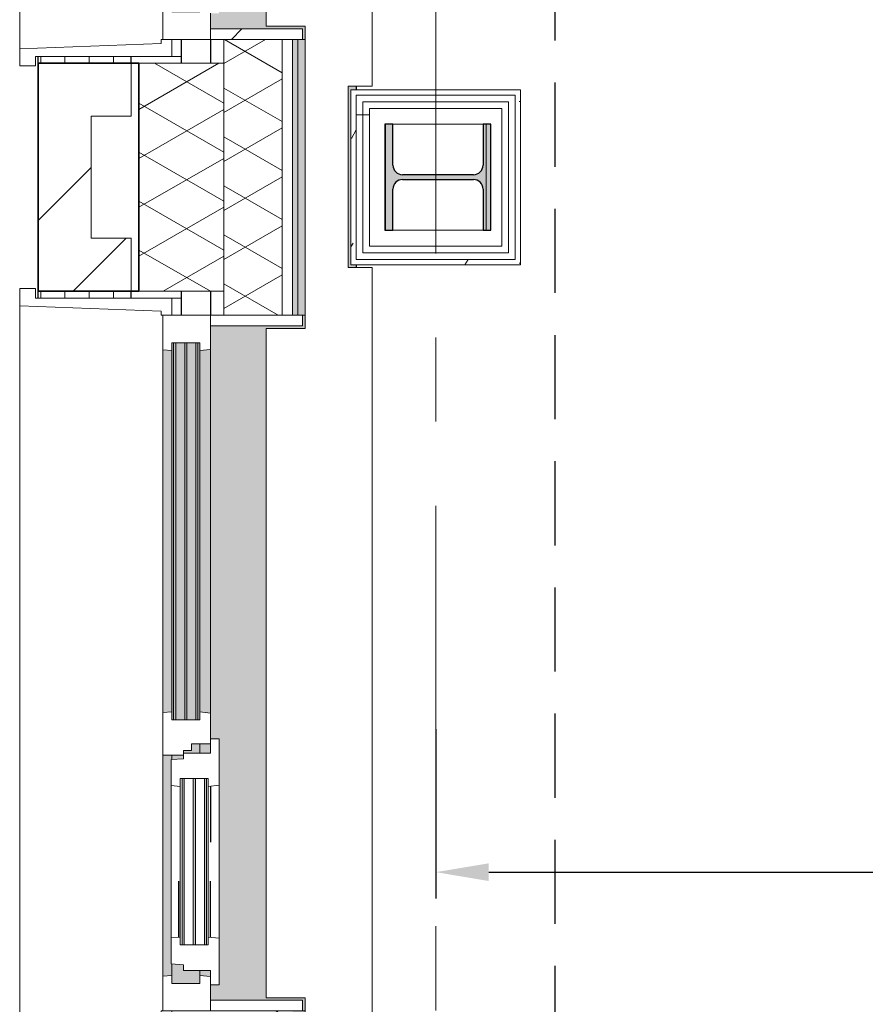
# Model space of a CAD drawing. Extents: x 2744 to 57639, y 3641 to 38820.
# Tile 15 of 179: x 3731 to 5327, y 32434 to 34292. Entities that reach past the tile are written whole.
import ezdxf

# ---------------------------------------------------------------- set-up
doc = ezdxf.new("R2010")
doc.units = 0
doc.header["$LTSCALE"] = 50
doc.header["$PDSIZE"] = -5
for name, pattern in [('gestippeld', [6.35, 3.175, -3.175]), ('HIDDEN2', [4.7625, 3.175, -1.5875]), ('stramien', [22.225, 12.7, -3.175, 3.175, -3.175])]:
    doc.linetypes.add(name, pattern=pattern)
doc.layers.get('0').update_dxf_attribs({"linetype": 'CONTINUOUS'})
doc.layers.get('DEFPOINTS').update_dxf_attribs({"linetype": 'CONTINUOUS'})
for name, color, linetype, lineweight in [('A-GLAZ', 8, 'CONTINUOUS', 25), ('A-GLAZ-GLAS', 8, 'CONTINUOUS', 25), ('A-WALL', 8, 'CONTINUOUS', 25), ('A-WALL-MBNI', 8, 'CONTINUOUS', 25), ('A-WALL-PATT', 8, 'CONTINUOUS', 50), ('I-WALL', 8, 'CONTINUOUS', 25), ('S-COLS', 8, 'CONTINUOUS', 18), ('S-GRID', 8, 'CONTINUOUS', 18)]:
    doc.layers.add(name, color=color, linetype=linetype, lineweight=lineweight)
doc.layers.add('AS-M38--_F123--_Wandlengte', color=1, linetype='CONTINUOUS')
doc.styles.get("Standard").update_dxf_attribs({"font": 'isocp.shx'})
doc.dimstyles.new('CWall_F2_Wandlengte', dxfattribs={"dimscale": 50, "dimtxt": 2.5, "dimasz": 2, "dimexe": 1, "dimexo": 1, "dimgap": 0.5, "dimtad": 1, "dimdec": 0, "dimdsep": 46, "dimtxsty": 'Standard', "dimcen": 2.5, "dimclrt": 2, "dimadec": 0, "dimazin": 0, "dimtfac": 1, "dimtdec": 0, "dimtix": 1, "dimtmove": 2, "dimatfit": 0, "dimfxl": 0, "dimtolj": 1, "dimtzin": 0, "dimarcsym": 0})
pattern_1 = [(90, (-5000.86, 18388.203), (-45.688, 3e-15), []), (180, (-5000.86, 18388.2), (-45.688, -105), [45.688, -45.688])]
pattern_2 = [(0, (0, 0), (406.4, 101.6), [33.528, -271.272, 33.528, -271.272, -1625.6]), (0, (0, 0), (406.4, 101.6), [-609.6, 33.528, -576.072, 33.528, -271.272, -711.2]), (0, (0, 0), (406.4, 101.6), [-1524, 33.528, -169.672, 33.528, -474.472]), (120, (152.4, 50.8), (-291.18818, 301.15272), [33.528, -271.272, 33.528, -271.272, -1625.6]), (120, (152.4, 50.8), (-291.18818, 301.15272), [-609.6, 33.528, -576.072, 33.528, -271.272, -711.2]), (120, (152.4, 50.8), (-291.18818, 301.15272), [-1524, 33.528, -169.672, 33.528, -474.472]), (240, (203.2, 254), (-115.21182, -402.75272), [33.528, -271.272, 33.528, -271.272, -1625.6]), (240, (203.2, 254), (-115.21182, -402.75272), [-609.6, 33.528, -576.072, 33.528, -271.272, -711.2]), (240, (203.2, 254), (-115.21182, -402.75272), [-1524, 33.528, -169.672, 33.528, -474.472])]
pattern_3 = [(0, (4356.6, 33762.37), (0, 500), []), (0, (4356.6, 33712.37), (0, 500), []), (0, (4356.6, 33662.37), (0, 500), []), (0, (4356.6, 33612.37), (0, 500), [])]
pattern_4 = [(135, (33078.2, -3941.6), (-212.132, -212.132), [])]
pattern_5 = [(135, (34911.53, -3941.6), (-212.132, -212.132), [])]

# ---------------------------------------------------------------- blocks, each defined once
blk = doc.blocks.new('10844_ABT model nieuw_export 08-11-2012_rvt-1-Plotview 4e Verdieping - schaal 1 op 100')
at = {"layer": 'S-COLS', "lineweight": 5}
blk.add_hatch(color=256, dxfattribs=at).paths.add_polyline_path([(4605.8, 33895.2), (4620.8, 33895.2), (4620.8, 34095.2), (4605.8, 34095.2), (4605.8, 34017.7), (4600.5, 34005), (4587.8, 33999.7), (4453.8, 33999.7), (4441, 34005), (4435.8, 34017.7), (4435.8, 34095.2), (4420.8, 34095.2), (4420.8, 33895.2), (4435.8, 33895.2), (4435.8, 33972.7), (4441, 33985.4), (4453.8, 33990.7), (4587.8, 33990.7), (4600.5, 33985.4), (4605.8, 33972.7), (4605.8, 33932)], flags=0)
at = {"layer": 'S-COLS', "color": 0, "lineweight": 25}
for p, q in [((4435.8, 34095.2), (4420.8, 34095.2)), ((4420.8, 34095.2), (4420.8, 33895.2)), ((4435.8, 34017.7), (4435.8, 34095.2)), ((4620.8, 34095.2), (4605.8, 34095.2)), ((4605.8, 34095.2), (4605.8, 34017.7)), ((4620.8, 33895.2), (4620.8, 34095.2)), ((4587.8, 33999.7), (4453.8, 33999.7)), ((4453.8, 33990.7), (4587.8, 33990.7)), ((4435.8, 33895.2), (4435.8, 33972.7)), ((4605.8, 33972.7), (4605.8, 33895.2)), ((4420.8, 33895.2), (4435.8, 33895.2)), ((4605.8, 33895.2), (4620.8, 33895.2))]:
    blk.add_line(p, q, dxfattribs=at)
for centre, start, end in [((4453.8, 34017.7), 180, 270), ((4587.8, 34017.7), 270, 0), ((4453.8, 33972.7), 90, 180), ((4587.8, 33972.7), 0, 90)]:
    blk.add_arc(centre, 18, start, end, dxfattribs=at)
blk = doc.blocks.new('31_KA_Houten kozijn metselwerkgevel met draaiend deel verdieping - 31_KA_Houten kozijn metselwerkgevel met draaiend deel verdieping-V146-Plotview 4e Verdieping - schaal 1 op 100')
at = {"layer": 'A-GLAZ'}
blk.add_hatch(color=256, dxfattribs=at).paths.add_polyline_path([(656.5, 323.5), (656.5, 328.5), (631.5, 328.5), (631.5, 255), (-631.5, 255), (-631.5, 328.5), (-656.5, 328.5), (-656.5, 323.5), (-636.5, 323.5), (-636.5, 150), (143, 150), (143, 166), (607, 166), (607, 150), (636.5, 150), (636.5, 323.5)], flags=0)
at = {"layer": 'A-GLAZ', "lineweight": 18}
h = blk.add_hatch(dxfattribs=at)
h.set_pattern_fill('FP_383', color=256, style=0, pattern_type=2)
h.set_pattern_definition(pattern_4)
h.paths.add_polyline_path([(656.5, 60), (656.5, 150), (591.8, 150), (589.5, 129.8), (604.5, 129.8), (604.5, 77), (589.5, 77), (591.1, 60)], flags=0)
h.paths.add_polyline_path([(-589.5, 129.8), (-591.8, 150), (-656.5, 150), (-656.5, 60), (-591.1, 60), (-589.5, 77), (-604.5, 77), (-604.5, 129.8)], flags=0)
at = {"layer": 'A-GLAZ'}
h = blk.add_hatch(color=256, dxfattribs=at)
h.paths.add_polyline_path([(591.8, 150), (580, 150), (580, 129.8), (589.5, 129.8), (591.3, 145.8)], flags=0)
h.paths.add_polyline_path([(170, 150), (152.5, 150), (152.5, 129.8), (170, 129.8), (170, 145.8)], flags=0)
h.paths.add_polyline_path([(94.3, 150), (-591.8, 150), (-589.5, 129.8), (92, 129.8), (93.8, 145.8)], flags=0)
at = {"layer": 'A-GLAZ', "lineweight": 18}
h = blk.add_hatch(dxfattribs=at)
h.set_pattern_fill('FP_383', color=256, style=0, pattern_type=2)
h.set_pattern_definition(pattern_4)
h.paths.add_polyline_path([(174, 99), (165, 99), (165, 114), (152.5, 114), (152.5, 150), (94.3, 150), (92, 129.8), (107, 129.8), (107, 77), (92, 77), (93.6, 60), (174, 60), (174, 90.9)], flags=0)
at = {"layer": 'A-GLAZ'}
h = blk.add_hatch(color=256, dxfattribs=at)
h.paths.add_polyline_path([(604.5, 129.8), (580, 129.8), (580, 99), (569.5, 99), (567.9, 77), (604.5, 77)], flags=0)
h.paths.add_polyline_path([(182.1, 77), (180.5, 99), (174, 99), (174, 77), (180.5, 77)], flags=0)
h.paths.add_polyline_path([(170, 126.3), (170, 129.8), (152.5, 129.8), (152.5, 114), (165, 114), (165, 99), (170, 99), (170, 122.3)], flags=0)
h.paths.add_polyline_path([(107, 101.3), (-604.5, 101.3), (-604.5, 84.3), (107, 84.3), (107, 99)], flags=0)
h.paths.add_polyline_path([(107, 114), (107, 122.3), (-604.5, 122.3), (-604.5, 105.3), (107, 105.3)], flags=0)
h.paths.add_polyline_path([(107, 129.8), (-604.5, 129.8), (-604.5, 126.3), (107, 126.3)], flags=0)
h.paths.add_polyline_path([(107, 77), (107, 80.3), (-604.5, 80.3), (-604.5, 77), (93.6, 77)], flags=0)
h = blk.add_hatch(color=256, dxfattribs=at)
h.paths.add_polyline_path([(591.1, 60), (589.5, 77), (174, 76), (174, 60), (589.5, 60)], flags=0)
h.paths.add_polyline_path([(93.6, 60), (92, 77), (-589.5, 77), (-591.1, 60), (92, 60)], flags=0)
at = {"layer": 'A-GLAZ', "lineweight": 18}
h = blk.add_hatch(dxfattribs=at)
h.set_pattern_fill('FP_383', color=256, style=0, pattern_type=2)
h.set_pattern_definition(pattern_4)
h.paths.add_polyline_path([(706.5, -180.1), (688.5, -180.1), (688.5, 76.9), (656.5, 76.9), (656.5, 56.9), (664.2, 56.9), (673.9, -210.1), (706.5, -210.1)], flags=0)
for p, q in [((-656.5, 323.5), (-656.5, 328.5)), ((-636.5, 323.5), (-656.5, 323.5)), ((-656.5, 323.5), (-656.5, 150)), ((-636.5, 150), (-636.5, 323.5)), ((636.5, 323.5), (636.5, 150)), ((656.5, 323.5), (636.5, 323.5)), ((656.5, 328.5), (656.5, 323.5)), ((656.5, 150), (656.5, 323.5)), ((-656.5, 150), (-636.5, 150)), ((-591.8, 150), (-656.5, 150)), ((-656.5, 150), (-656.5, 60)), ((94.3, 150), (-591.8, 150)), ((-589.5, 129.8), (-591.8, 150)), ((94.3, 150), (92, 129.8)), ((143, 150), (94.3, 150)), ((152.5, 114), (152.5, 150)), ((591.8, 150), (589.5, 129.8)), ((656.5, 150), (607, 150)), ((636.5, 150), (656.5, 150)), ((656.5, 60), (656.5, 150)), ((-604.5, 126.3), (-604.5, 129.8)), ((-604.5, 129.8), (-589.5, 129.8)), ((-604.5, 105.3), (-604.5, 122.3)), ((-589.5, 129.8), (92, 129.8)), ((92, 129.8), (107, 129.8)), ((107, 129.8), (107, 126.3)), ((107, 122.3), (107, 105.3)), ((152.5, 129.8), (170, 129.8)), ((165, 114), (152.5, 114)), ((165, 99), (165, 114)), ((580, 129.8), (589.5, 129.8)), ((589.5, 129.8), (604.5, 129.8)), ((604.5, 129.8), (604.5, 77)), ((-688.5, 94.9), (-688.5, 76.9)), ((-604.5, 84.3), (-604.5, 101.3)), ((107, 101.3), (107, 84.3)), ((170, 99), (165, 99)), ((174, 60), (174, 99)), ((688.5, 76.9), (688.5, 94.9)), ((-656.5, 76.9), (-688.5, 76.9)), ((-688.5, 76.9), (-688.5, -180.1)), ((-656.5, 56.9), (-656.5, 76.9)), ((-604.5, 77), (-604.5, 80.3)), ((-589.5, 77), (-604.5, 77)), ((-591.1, 60), (-589.5, 77)), ((92, 77), (-589.5, 77)), ((107, 77), (92, 77)), ((92, 77), (93.6, 60)), ((107, 80.3), (107, 77)), ((182.1, 77), (174, 77)), ((589.5, 77), (567.9, 77)), ((604.5, 77), (589.5, 77)), ((589.5, 77), (591.1, 60)), ((656.5, 76.9), (688.5, 76.9)), ((656.5, 56.9), (656.5, 76.9)), ((688.5, 76.9), (688.5, -180.1)), ((-673.9, -210.1), (-664.2, 56.9)), ((-664.2, 56.9), (-656.5, 56.9)), ((-656.5, 60), (-591.1, 60)), ((-591.1, 60), (93.6, 60)), ((93.6, 60), (174, 60)), ((174, 60), (591.1, 60)), ((591.1, 60), (656.5, 60)), ((664.2, 56.9), (656.5, 56.9)), ((673.9, -210.1), (664.2, 56.9)), ((-688.5, -180.1), (-706.5, -180.1)), ((-706.5, -180.1), (-706.5, -210.1)), ((688.5, -180.1), (706.5, -180.1)), ((706.5, -180.1), (706.5, -210.1)), ((-706.5, -210.1), (-673.9, -210.1)), ((673.9, -210.1), (-673.9, -210.1)), ((706.5, -210.1), (673.9, -210.1))]:
    blk.add_line(p, q, dxfattribs=at)
blk = doc.blocks.new('31_KA_Houten kozijn metselwerkgevel triple glas - Type-9950171-Plotview 4e Verdieping - schaal 1 op 100')
at = {"layer": 'A-GLAZ'}
for points in [[(711.5, -4), (711.5, 0), (0, 0), (0, -4), (335.6, -4)], [(711.5, -25), (711.5, -21), (0, -21), (0, -25), (335.6, -25)], [(711.5, -46), (711.5, -42), (0, -42), (0, -46), (335.6, -46)]]:
    blk.add_hatch(color=256, dxfattribs=at).paths.add_polyline_path(points, flags=0)
at = {"layer": 'A-GLAZ', "lineweight": 18}
for p, q in [((711.5, 0), (0, 0)), ((0, 0), (0, -4)), ((711.5, -4), (711.5, 0)), ((0, -4), (711.5, -4)), ((711.5, -21), (0, -21)), ((0, -21), (0, -25)), ((0, -25), (711.5, -25)), ((711.5, -25), (711.5, -21)), ((711.5, -42), (0, -42)), ((0, -42), (0, -46)), ((0, -46), (711.5, -46)), ((711.5, -46), (711.5, -42))]:
    blk.add_line(p, q, dxfattribs=at)
blk = doc.blocks.new('31_KA_Houten kozijn metselwerkgevel met draaiend deel verdieping - 31_KA_Houten kozijn metselwerkgevel met draaiend deel verdieping-V147-Plotview 4e Verdieping - schaal 1 op 100')
at = {"layer": 'A-GLAZ'}
blk.add_hatch(color=256, dxfattribs=at).paths.add_polyline_path([(656.5, 323.5), (656.5, 328.5), (631.5, 328.5), (631.5, 255), (-631.5, 255), (-631.5, 328.5), (-656.5, 328.5), (-656.5, 323.5), (-636.5, 323.5), (-636.5, 150), (143, 150), (143, 166), (607, 166), (607, 150), (636.5, 150), (636.5, 323.5)], flags=0)
at = {"layer": 'A-GLAZ', "lineweight": 18}
h = blk.add_hatch(dxfattribs=at)
h.set_pattern_fill('FP_384', color=256, style=0, pattern_type=2)
h.set_pattern_definition(pattern_5)
h.paths.add_polyline_path([(656.5, 150), (656.5, 323.5), (636.5, 323.5), (636.5, 150)], flags=0)
h.paths.add_polyline_path([(-636.5, 150), (-636.5, 323.5), (-656.5, 323.5), (-656.5, 150)], flags=0)
at = {"layer": 'A-GLAZ'}
h = blk.add_hatch(color=256, dxfattribs=at)
h.paths.add_polyline_path([(591.8, 150), (580, 150), (580, 129.8), (589.5, 129.8), (591.3, 145.8)], flags=0)
h.paths.add_polyline_path([(170, 150), (152.5, 150), (152.5, 129.8), (170, 129.8), (170, 145.8)], flags=0)
h.paths.add_polyline_path([(94.3, 150), (-591.8, 150), (-589.5, 129.8), (92, 129.8), (93.8, 145.8)], flags=0)
h = blk.add_hatch(color=256, dxfattribs=at)
h.paths.add_polyline_path([(604.5, 129.8), (580, 129.8), (580, 99), (569.5, 99), (567.9, 77), (604.5, 77)], flags=0)
h.paths.add_polyline_path([(182.1, 77), (180.5, 99), (174, 99), (174, 77), (180.5, 77)], flags=0)
h.paths.add_polyline_path([(170, 99), (170, 129.8), (152.5, 129.8), (152.5, 114), (165, 114), (165, 99)], flags=0)
h.paths.add_polyline_path([(107, 93), (107, 101.3), (-604.5, 101.3), (-604.5, 84.3), (107, 84.3)], flags=0)
h.paths.add_polyline_path([(107, 122.3), (-604.5, 122.3), (-604.5, 105.3), (107, 105.3), (107, 114)], flags=0)
h.paths.add_polyline_path([(107, 129.8), (-604.5, 129.8), (-604.5, 126.3), (107, 126.3)], flags=0)
h.paths.add_polyline_path([(107, 80.3), (-604.5, 80.3), (-604.5, 77), (107, 77)], flags=0)
at = {"layer": 'A-GLAZ', "lineweight": 18}
h = blk.add_hatch(dxfattribs=at)
h.set_pattern_fill('FP_384', color=256, style=0, pattern_type=2)
h.set_pattern_definition(pattern_5)
h.paths.add_polyline_path([(-656.5, 56.9), (-656.5, 76.9), (-688.5, 76.9), (-688.5, -180.1), (-706.5, -180.1), (-706.5, -210.1), (-673.9, -210.1), (-664.2, 56.9)], flags=0)
at = {"layer": 'A-GLAZ'}
h = blk.add_hatch(color=256, dxfattribs=at)
h.paths.add_polyline_path([(591.1, 60), (589.5, 77), (174, 76), (174, 60), (589.5, 60)], flags=0)
h.paths.add_polyline_path([(93.6, 60), (92, 77), (-589.5, 77), (-591.1, 60), (92, 60)], flags=0)
at = {"layer": 'A-GLAZ', "lineweight": 18}
for p, q in [((-656.5, 323.5), (-656.5, 328.5)), ((-636.5, 323.5), (-656.5, 323.5)), ((-656.5, 323.5), (-656.5, 150)), ((-636.5, 150), (-636.5, 323.5)), ((636.5, 323.5), (636.5, 150)), ((656.5, 323.5), (636.5, 323.5)), ((656.5, 328.5), (656.5, 323.5)), ((656.5, 150), (656.5, 323.5)), ((-656.5, 150), (-636.5, 150)), ((-591.8, 150), (-656.5, 150)), ((-656.5, 150), (-656.5, 60)), ((94.3, 150), (-591.8, 150)), ((-589.5, 129.8), (-591.8, 150)), ((94.3, 150), (92, 129.8)), ((143, 150), (94.3, 150)), ((152.5, 114), (152.5, 150)), ((591.8, 150), (589.5, 129.8)), ((656.5, 150), (607, 150)), ((636.5, 150), (656.5, 150)), ((656.5, 60), (656.5, 150)), ((-604.5, 126.3), (-604.5, 129.8)), ((-604.5, 129.8), (-589.5, 129.8)), ((-604.5, 105.3), (-604.5, 122.3)), ((-589.5, 129.8), (92, 129.8)), ((92, 129.8), (107, 129.8)), ((107, 129.8), (107, 126.3)), ((107, 122.3), (107, 105.3)), ((152.5, 129.8), (170, 129.8)), ((165, 114), (152.5, 114)), ((165, 99), (165, 114)), ((580, 129.8), (589.5, 129.8)), ((589.5, 129.8), (604.5, 129.8)), ((604.5, 129.8), (604.5, 77)), ((-688.5, 94.9), (-688.5, 76.9)), ((-604.5, 84.3), (-604.5, 101.3)), ((107, 101.3), (107, 84.3)), ((170, 99), (165, 99)), ((174, 60), (174, 99)), ((688.5, 76.9), (688.5, 94.9)), ((-656.5, 76.9), (-688.5, 76.9)), ((-688.5, 76.9), (-688.5, -180.1)), ((-656.5, 56.9), (-656.5, 76.9)), ((-604.5, 77), (-604.5, 80.3)), ((-589.5, 77), (-604.5, 77)), ((-591.1, 60), (-589.5, 77)), ((92, 77), (-589.5, 77)), ((107, 77), (92, 77)), ((92, 77), (93.6, 60)), ((107, 80.3), (107, 77)), ((182.1, 77), (174, 77)), ((589.5, 77), (567.9, 77)), ((604.5, 77), (589.5, 77)), ((589.5, 77), (591.1, 60)), ((656.5, 76.9), (688.5, 76.9)), ((656.5, 56.9), (656.5, 76.9)), ((688.5, 76.9), (688.5, -180.1)), ((-673.9, -210.1), (-664.2, 56.9)), ((-664.2, 56.9), (-656.5, 56.9)), ((-656.5, 60), (-591.1, 60)), ((-591.1, 60), (93.6, 60)), ((93.6, 60), (174, 60)), ((174, 60), (591.1, 60)), ((591.1, 60), (656.5, 60)), ((664.2, 56.9), (656.5, 56.9)), ((673.9, -210.1), (664.2, 56.9)), ((-688.5, -180.1), (-706.5, -180.1)), ((-706.5, -180.1), (-706.5, -210.1)), ((688.5, -180.1), (706.5, -180.1)), ((706.5, -180.1), (706.5, -210.1)), ((-706.5, -210.1), (-673.9, -210.1)), ((673.9, -210.1), (-673.9, -210.1)), ((706.5, -210.1), (673.9, -210.1))]:
    blk.add_line(p, q, dxfattribs=at)
blk = doc.blocks.new('31_KA_Houten kozijn draaiend deel metselwerkgevel - Type-V148-Plotview 4e Verdieping - schaal 1 op 100')
at = {"layer": 'A-GLAZ', "lineweight": 18}
for p, q in [((60.7, 16), (-27, 16)), ((-27, 16), (-27, 0)), ((63, -4.2), (60.7, 16)), ((349.3, 16), (60.7, 16)), ((349.3, 16), (347, -4.2)), ((437, 16), (349.3, 16)), ((410, 0), (437, 0)), ((437, 0), (437, 16)), ((-27, 0), (0, 0)), ((0, 0), (0, -51)), ((48, -7.5), (48, -4.2)), ((48, -4.2), (63, -4.2)), ((48, -28.5), (48, -11.5)), ((63, -4.2), (347, -4.2)), ((347, -4.2), (362, -4.2)), ((362, -4.2), (362, -7.5)), ((362, -11.5), (362, -28.5)), ((410, -51), (410, 0)), ((48, -49.5), (48, -32.5)), ((362, -32.5), (362, -49.5)), ((0, -51), (10.5, -51)), ((10.5, -51), (12.2, -74)), ((48, -57), (48, -53.5)), ((362, -53.5), (362, -57)), ((397.8, -74), (399.5, -51)), ((399.5, -51), (410, -51)), ((12.2, -74), (61.4, -74)), ((63, -57), (48, -57)), ((61.4, -74), (63, -57)), ((61.4, -74), (348.6, -74)), ((347, -57), (63, -57)), ((362, -57), (347, -57)), ((347, -57), (348.6, -74)), ((348.6, -74), (397.8, -74))]:
    blk.add_line(p, q, dxfattribs=at)
at = {"layer": 'A-GLAZ', "linetype": 'gestippeld'}
blk.add_line((347.3, -60), (241.8, -60), dxfattribs=at)
at = {"layer": 'A-GLAZ-GLAS'}
for p, q in [((62.5, 0), (168.2, 0)), ((347.5, 0), (241.8, 0))]:
    blk.add_line(p, q, dxfattribs=at)
blk = doc.blocks.new('31_KA_Houten kozijn metselwerkgevel triple glas - Type-9950170-Plotview 4e Verdieping - schaal 1 op 100')
at = {"layer": 'A-GLAZ'}
for points in [[(314, 0), (0, 0), (0, -4), (314, -4)], [(314, -21), (0, -21), (0, -25), (314, -25)], [(314, -46), (314, -42), (0, -42), (0, -46), (102, -46)]]:
    blk.add_hatch(color=256, dxfattribs=at).paths.add_polyline_path(points, flags=0)
at = {"layer": 'A-GLAZ', "lineweight": 18}
for p, q in [((314, 0), (0, 0)), ((0, 0), (0, -4)), ((314, -4), (314, 0)), ((0, -4), (314, -4)), ((314, -21), (0, -21)), ((0, -21), (0, -25)), ((0, -25), (314, -25)), ((314, -25), (314, -21)), ((314, -42), (0, -42)), ((0, -42), (0, -46)), ((0, -46), (314, -46)), ((314, -46), (314, -42))]:
    blk.add_line(p, q, dxfattribs=at)
blk = doc.blocks.new('28_KA_prefab betonnen borstwering vierde verdieping zuid - 28_KA_prefab betonnen borstwering vierde verdieping zuid-10146233-Plotview 4e Verdieping - schaal 1 op 100')
at = {"layer": 'A-WALL-PATT', "lineweight": 25}
h = blk.add_hatch(color=256, dxfattribs=at)
h.paths.add_polyline_path([(4356.6, 19178.2), (4356.6, 19493.2), (4366.6, 19493.2), (4366.6, 19498.2), (4351.6, 19498.2), (4351.6, 19328.2), (4270.1, 19328.2), (4270.1, 19588.4), (4256.6, 19588.4), (4256.6, 19178.2)], flags=0)
h.paths.add_polyline_path([(4256.6, 20901.4), (4270.1, 20901.4), (4270.1, 21421.7), (4256.6, 21421.7), (4256.6, 20961.8)], flags=0)
h.paths.add_polyline_path([(4351.6, 20991.5), (4366.6, 20991.5), (4366.6, 20996.5), (4356.6, 20996.5), (4356.6, 21326.5), (4366.6, 21326.5), (4366.6, 21331.5), (4351.6, 21331.5), (4351.6, 20996.5)], flags=0)
h.paths.add_polyline_path([(4256.6, 22734.7), (4270.1, 22734.7), (4270.1, 23255), (4256.6, 23255), (4256.6, 22824.9)], flags=0)
h.paths.add_polyline_path([(4361.6, 22824.9), (4366.6, 22824.9), (4366.6, 22829.9), (4356.6, 22829.9), (4356.6, 23159.9), (4366.6, 23160.2), (4366.6, 23164.9), (4351.6, 23164.9), (4351.6, 22824.9), (4356.6, 22824.9)], flags=0)
h.paths.add_polyline_path([(4256.6, 24568), (4270.1, 24568), (4270.1, 25088.4), (4256.6, 25088.4), (4256.6, 24658.2)], flags=0)
h.paths.add_polyline_path([(4361.6, 24658.2), (4366.6, 24658.2), (4366.6, 24663.2), (4356.6, 24663.2), (4356.6, 24993.2), (4366.6, 24993.2), (4366.6, 24998.2), (4351.6, 24998.2), (4351.6, 24658.2), (4356.6, 24658.2)], flags=0)
h.paths.add_polyline_path([(4256.6, 26401.4), (4270.1, 26401.4), (4270.1, 26921.7), (4256.6, 26921.7), (4256.6, 26457.7)], flags=0)
h.paths.add_polyline_path([(4351.6, 26491.5), (4366.6, 26491.5), (4366.6, 26496.5), (4356.6, 26496.5), (4356.6, 26826.5), (4366.6, 26826.5), (4366.6, 26831.5), (4351.6, 26831.5), (4351.6, 26496.5)], flags=0)
h.paths.add_polyline_path([(4265.1, 28234.7), (4270.1, 28234.7), (4270.1, 28755), (4256.6, 28755), (4256.6, 28234.7)], flags=0)
h.paths.add_polyline_path([(4366.6, 28324.9), (4366.6, 28329.9), (4356.6, 28329.9), (4356.6, 28659.9), (4366.6, 28659.9), (4366.6, 28664.9), (4351.6, 28664.9), (4351.6, 28324.9), (4361.6, 28324.9)], flags=0)
h.paths.add_polyline_path([(4265.1, 30068), (4270.1, 30068), (4270.1, 30588.4), (4256.6, 30588.4), (4256.6, 30068)], flags=0)
h.paths.add_polyline_path([(4366.6, 30158.2), (4366.6, 30163.2), (4356.6, 30163.2), (4356.6, 30493.2), (4366.6, 30493.2), (4366.6, 30498.2), (4351.6, 30498.2), (4351.6, 30158.2), (4361.6, 30158.2)], flags=0)
h.paths.add_polyline_path([(4270.1, 31901.4), (4270.1, 32421.7), (4256.6, 32421.7), (4256.6, 31901.4), (4265.1, 31901.4)], flags=0)
h.paths.add_polyline_path([(4351.6, 31991.5), (4366.6, 31991.5), (4366.6, 31996.5), (4356.6, 31996.5), (4356.6, 32326.5), (4366.6, 32326.5), (4366.6, 32331.5), (4351.6, 32331.5), (4351.6, 31996.5)], flags=0)
h.paths.add_polyline_path([(4256.6, 33734.7), (4270.1, 33734.7), (4270.1, 34255), (4256.6, 34255), (4256.6, 33824.9)], flags=0)
h.paths.add_polyline_path([(4366.6, 33824.9), (4366.6, 33829.9), (4356.6, 33829.9), (4356.6, 34159.9), (4366.6, 34159.9), (4366.6, 34166.9), (4351.6, 34166.9), (4351.6, 33824.9), (4361.6, 33824.9)], flags=0)
h.paths.add_polyline_path([(4270.1, 35568), (4270.1, 35828.2), (4351.6, 35828.2), (4351.6, 35658.2), (4366.6, 35658.2), (4366.6, 35663.2), (4356.6, 35663.2), (4356.6, 35993.2), (4676.6, 35993.2), (4676.6, 35978.2), (4681.6, 35978.2), (4681.6, 35998.2), (4516.6, 35998.2), (4516.6, 36074.7), (4776.8, 36074.7), (4776.8, 36088.2), (4256.6, 36088.2), (4256.6, 35568), (4265.1, 35568)], flags=0)
h.paths.add_polyline_path([(19068.1, 35978.2), (19076.6, 35978.2), (19075.8, 36088.2), (18923.1, 36088.2), (18923.1, 36074.7), (19068.1, 36074.7)], flags=0)
h.paths.add_polyline_path([(17509.9, 35978.2), (17514.9, 35978.2), (17514.9, 35998.2), (17184.9, 35998.2), (17184.9, 35978.2), (17189.9, 35978.2), (17189.9, 35993.2), (17509.9, 35993.2), (17509.9, 35983.2)], flags=0)
h.paths.add_polyline_path([(15351.6, 35978.2), (15356.6, 35978.2), (15356.6, 35993.2), (15676.6, 35993.2), (15676.6, 35978.2), (15681.6, 35978.2), (15681.6, 35998.2), (15351.6, 35998.2), (15351.6, 35983.2)], flags=0)
h.paths.add_polyline_path([(13848.3, 35978.2), (13848.3, 35998.2), (13730.8, 35998.2), (13730.8, 35993.5), (13635.8, 35993.5), (13635.8, 35998.2), (13518.3, 35998.2), (13518.3, 35978.2), (13523.3, 35978.2), (13523.3, 35993.2), (13843.3, 35993.2), (13843.3, 35978.2)], flags=0)
h.paths.add_polyline_path([(12014.9, 35978.2), (12014.9, 35998.2), (11897.4, 35998.2), (11897.4, 35993.5), (11802.4, 35993.5), (11802.4, 35998.2), (11684.9, 35998.2), (11684.9, 35978.2), (11689.9, 35978.2), (11689.9, 35993.2), (12009.9, 35993.2), (12009.9, 35978.2)], flags=0)
h.paths.add_polyline_path([(10176.6, 35978.2), (10181.6, 35978.2), (10181.6, 35998.2), (10064.1, 35998.2), (10064.1, 35993.5), (9969.1, 35993.5), (9969.1, 35998.2), (9856.6, 35998.2), (9856.6, 35993.2), (10176.6, 35993.2), (10176.6, 35983.2)], flags=0)
h.paths.add_polyline_path([(8343.3, 35978.2), (8348.3, 35978.2), (8348.3, 35998.2), (8018.3, 35998.2), (8018.3, 35978.2), (8023.3, 35978.2), (8023.3, 35993.2), (8343.3, 35993.2), (8343.3, 35983.2)], flags=0)
h.paths.add_polyline_path([(6514.9, 35978.2), (6514.9, 35998.2), (6184.9, 35998.2), (6184.9, 35978.2), (6189.9, 35978.2), (6189.9, 35993.2), (6509.9, 35993.2), (6509.9, 35978.2)], flags=0)
h.paths.add_polyline_path([(17514.9, 36074.7), (17610.1, 36074.7), (17610.1, 36088.2), (17089.8, 36088.2), (17089.8, 36074.7), (17470.6, 36074.7)], flags=0)
h.paths.add_polyline_path([(15776.8, 36074.7), (15776.8, 36088.2), (15256.4, 36088.2), (15256.4, 36074.7), (15681.6, 36074.7)], flags=0)
h.paths.add_polyline_path([(9756.4, 36074.7), (9969.1, 36074.7), (9969.1, 36088.2), (9756.4, 36088.2), (9756.4, 36079.7)], flags=0)
h.paths.add_polyline_path([(11897.4, 36074.7), (12110.1, 36074.7), (12110.1, 36088.2), (11897.4, 36088.2)], flags=0)
h.paths.add_polyline_path([(11802.4, 36074.7), (11802.4, 36088.2), (11589.8, 36088.2), (11589.8, 36074.7), (11783.2, 36074.7)], flags=0)
h.paths.add_polyline_path([(13635.8, 36074.7), (13635.8, 36088.2), (13423.1, 36088.2), (13423.1, 36074.7), (13518.3, 36074.7)], flags=0)
h.paths.add_polyline_path([(10181.6, 36074.7), (10276.8, 36074.7), (10276.8, 36088.2), (10064.1, 36088.2), (10064.1, 36074.7)], flags=0)
h.paths.add_polyline_path([(13730.8, 36074.7), (13943.4, 36074.7), (13943.4, 36088.2), (13730.8, 36088.2)], flags=0)
h.paths.add_polyline_path([(8443.4, 36074.7), (8443.4, 36088.2), (7923.1, 36088.2), (7923.1, 36074.7), (8348.3, 36074.7)], flags=0)
h.paths.add_polyline_path([(6610.1, 36074.7), (6610.1, 36088.2), (6089.8, 36088.2), (6089.8, 36074.7), (6514.9, 36074.7)], flags=0)
at = {"layer": 'A-WALL-MBNI'}
for p, q in [((4366.6, 34166.9), (4366.6, 34159.9)), ((4366.6, 33829.9), (4366.6, 33824.9))]:
    blk.add_line(p, q, dxfattribs=at)
blk = doc.blocks.new('vensterbank tweede verdieping3 - vensterbank tweede verdieping-12052795-Plotview 4e Verdieping - schaal 1 op 100')
at = {"layer": 'A-GLAZ', "lineweight": 18}
for p, q in [((4396.6, 34166.9), (4396.6, 35658.2)), ((4196.6, 35543), (4196.6, 34280)), ((4196.6, 34280), (4270.1, 34280)), ((4270.1, 34280), (4270.1, 33709.7)), ((4351.6, 33824.9), (4351.6, 34166.9)), ((4351.6, 34166.9), (4396.6, 34166.9)), ((4396.6, 33824.9), (4351.6, 33824.9)), ((4396.6, 32331.5), (4396.6, 33824.9)), ((4270.1, 33709.7), (4196.6, 33709.7)), ((4196.6, 33709.7), (4196.6, 32446.7)), ((4196.6, 32446.7), (4270.1, 32446.7)), ((4270.1, 32446.7), (4270.1, 31876.4))]:
    blk.add_line(p, q, dxfattribs=at)
blk = doc.blocks.new('Onderlegger 4e verdieping')
at = {"layer": 'A-WALL-PATT', "lineweight": 18}
h = blk.add_hatch(dxfattribs=at)
h.set_pattern_fill('FP_410', color=256, angle=60, style=0, pattern_type=2)
h.set_pattern_definition([(330, (4156.6, 27673.84), (80.0104, 46.182), []), (30, (4156.6, 27581.44), (0.0104, 92.382), [])])
h.paths.add_polyline_path([(4199.9, 19119.5), (4226.6, 19119.5), (4226.6, 19588.4), (4116.6, 19588.4), (4116.6, 19119.5)], flags=0)
h.paths.add_polyline_path([(4116.6, 20901.4), (4226.6, 20901.4), (4226.6, 21421.7), (4116.6, 21421.7), (4116.6, 20961.8)], flags=0)
h.paths.add_polyline_path([(4199.9, 22734.7), (4226.6, 22734.7), (4226.6, 23255), (4116.6, 23255), (4116.6, 22734.7)], flags=0)
h.paths.add_polyline_path([(4226.6, 24568), (4226.6, 25088.4), (4116.6, 25088.4), (4116.6, 24568), (4199.9, 24568)], flags=0)
h.paths.add_polyline_path([(4199.9, 26401.4), (4226.6, 26401.4), (4226.6, 26921.7), (4116.6, 26921.7), (4116.6, 26401.4)], flags=0)
h.paths.add_polyline_path([(4199.9, 28234.7), (4226.6, 28234.7), (4226.6, 28755), (4116.6, 28755), (4116.6, 28234.7)], flags=0)
h.paths.add_polyline_path([(4116.6, 30068), (4226.6, 30068), (4226.6, 30588.4), (4116.6, 30588.4), (4116.6, 30194.8)], flags=0)
h.paths.add_polyline_path([(4199.9, 31901.4), (4226.6, 31901.4), (4226.6, 32421.7), (4116.6, 32421.7), (4116.6, 31901.4)], flags=0)
h.paths.add_polyline_path([(4116.6, 33734.7), (4226.6, 33734.7), (4226.6, 34255), (4116.6, 34255), (4116.6, 34151.8)], flags=0)
h.paths.add_polyline_path([(4199.9, 35568), (4226.6, 35568), (4226.6, 36228.2), (4116.6, 36228.2), (4116.6, 35568)], flags=0)
h = blk.add_hatch(dxfattribs=at)
h.set_pattern_fill('FP_9', color=256, style=0, pattern_type=2)
h.set_pattern_definition(pattern_2)
h.paths.add_polyline_path([(4246.6, 19119.5), (4256.6, 19119.5), (4256.6, 19588.4), (4246.6, 19588.4), (4246.6, 19203.1)], flags=0)
h.paths.add_polyline_path([(4256.6, 20901.4), (4256.6, 21421.7), (4246.6, 21421.7), (4246.6, 20901.4)], flags=0)
h.paths.add_polyline_path([(4256.6, 22734.7), (4256.6, 23255), (4246.6, 23255), (4246.6, 22734.7)], flags=0)
h.paths.add_polyline_path([(4256.6, 24568), (4256.6, 25088.4), (4246.6, 25088.4), (4246.6, 24568)], flags=0)
h.paths.add_polyline_path([(4256.6, 26401.4), (4256.6, 26921.7), (4246.6, 26921.7), (4246.6, 26401.4)], flags=0)
h.paths.add_polyline_path([(4256.6, 28234.7), (4256.6, 28755), (4246.6, 28755), (4246.6, 28234.7)], flags=0)
h.paths.add_polyline_path([(4256.6, 30068), (4256.6, 30588.4), (4246.6, 30588.4), (4246.6, 30068)], flags=0)
h.paths.add_polyline_path([(4246.6, 31901.4), (4256.6, 31901.4), (4256.6, 32421.7), (4246.6, 32421.7), (4246.6, 31953.5)], flags=0)
h.paths.add_polyline_path([(4256.6, 33734.7), (4256.6, 34255), (4246.6, 34255), (4246.6, 33734.7)], flags=0)
h.paths.add_polyline_path([(4246.6, 35568), (4256.6, 35568), (4256.6, 36228.2), (4246.6, 36228.2), (4246.6, 35690.7)], flags=0)
h = blk.add_hatch(dxfattribs=at)
h.set_pattern_fill('FP_1', color=256, angle=45, style=0, pattern_type=2)
h.set_pattern_definition([(45, (400, -4e-13), (-565.685, 565.685), []), (45, (600, -6e-13), (-565.685, 565.685), [])])
h.paths.add_polyline_path([(3766.6, 18388.2), (3767.1, 18388.2), (3767.1, 18548.2), (3866.6, 18548.2), (3866.6, 19443.4), (3941.6, 19443.4), (3941.6, 19543.4), (3766.6, 19543.4), (3766.6, 19203.1)], flags=0)
h.paths.add_polyline_path([(3766.6, 20946.4), (3941.6, 20946.4), (3941.6, 21046.4), (3866.6, 21046.4), (3866.6, 21276.7), (3941.6, 21276.7), (3941.6, 21376.7), (3766.6, 21376.7), (3766.6, 20961.8)], flags=0)
h.paths.add_polyline_path([(3941.6, 22779.7), (3941.6, 22879.7), (3866.6, 22879.7), (3866.6, 23110), (3941.6, 23110), (3941.6, 23210), (3766.6, 23210), (3766.6, 22779.7), (3883.9, 22779.7)], flags=0)
h.paths.add_polyline_path([(3941.6, 24613), (3941.6, 24713), (3866.6, 24713), (3866.6, 24943.4), (3941.6, 24943.4), (3941.6, 25043.4), (3766.6, 25043.4), (3766.6, 24613), (3883.9, 24613)], flags=0)
h.paths.add_polyline_path([(3766.6, 26446.4), (3941.6, 26446.4), (3941.6, 26546.4), (3866.6, 26546.4), (3866.6, 26776.7), (3941.6, 26776.7), (3941.6, 26876.7), (3766.6, 26876.7)], flags=0)
h.paths.add_polyline_path([(3766.6, 28279.7), (3941.6, 28279.7), (3941.6, 28379.7), (3866.6, 28379.7), (3866.6, 28610), (3941.6, 28610), (3941.6, 28710), (3766.6, 28710)], flags=0)
h.paths.add_polyline_path([(3941.6, 30113), (3941.6, 30213), (3866.6, 30213), (3866.6, 30443.4), (3941.6, 30443.4), (3941.6, 30543.4), (3766.6, 30543.4), (3766.6, 30113), (3883.9, 30113)], flags=0)
h.paths.add_polyline_path([(3883.9, 31946.4), (3941.6, 31946.4), (3941.6, 32046.4), (3866.6, 32046.4), (3866.6, 32276.7), (3941.6, 32276.7), (3941.6, 32376.7), (3766.6, 32376.7), (3766.6, 31946.4)], flags=0)
h.paths.add_polyline_path([(3883.9, 33779.7), (3941.6, 33779.7), (3941.6, 33879.7), (3866.6, 33879.7), (3866.6, 34110), (3941.6, 34110), (3941.6, 34210), (3766.6, 34210), (3766.6, 33779.7)], flags=0)
h.paths.add_polyline_path([(3766.6, 35613), (3941.6, 35613), (3941.6, 35713), (3866.6, 35713), (3866.6, 35828.2), (3766.6, 35828.2)], flags=0)
h = blk.add_hatch(dxfattribs=at)
h.set_pattern_fill('FP_4', color=256, angle=60, style=0, pattern_type=2)
h.set_pattern_definition([(330, (3806.6, 27108.2), (80.0104, 46.182), []), (30, (3806.6, 27015.8), (0.0104, 92.382), [])])
h.paths.add_polyline_path([(4116.6, 18388.2), (4116.6, 19543.4), (3956.6, 19543.4), (3956.6, 18388.2)], flags=0)
h.paths.add_polyline_path([(3956.6, 20946.4), (4116.6, 20946.4), (4116.6, 21376.7), (3956.6, 21376.7), (3956.6, 20961.8)], flags=0)
h.paths.add_polyline_path([(4116.6, 22779.7), (4116.6, 23210), (3956.6, 23210), (3956.6, 22779.7)], flags=0)
h.paths.add_polyline_path([(4116.6, 24613), (4116.6, 25043.4), (3956.6, 25043.4), (3956.6, 24613)], flags=0)
h.paths.add_polyline_path([(4116.6, 26446.4), (4116.6, 26876.7), (3956.6, 26876.7), (3956.6, 26446.4)], flags=0)
h.paths.add_polyline_path([(4116.6, 28279.7), (4116.6, 28710), (3956.6, 28710), (3956.6, 28279.7)], flags=0)
h.paths.add_polyline_path([(4116.6, 30113), (4116.6, 30543.4), (3956.6, 30543.4), (3956.6, 30113)], flags=0)
h.paths.add_polyline_path([(4116.6, 31946.4), (4116.6, 32376.7), (3956.6, 32376.7), (3956.6, 31946.4)], flags=0)
h.paths.add_polyline_path([(4116.6, 33779.7), (4116.6, 34210), (3956.6, 34210), (3956.6, 33779.7)], flags=0)
h.paths.add_polyline_path([(4116.6, 35613), (4116.6, 35828.2), (3956.6, 35828.2), (3956.6, 35613)], flags=0)
h = blk.add_hatch(dxfattribs=at)
h.set_pattern_fill('FP_5', color=256, style=0, pattern_type=2)
h.set_pattern_definition(pattern_1)
h.paths.add_polyline_path([(3941.6, 34210), (3941.6, 34223), (3766.6, 34223), (3766.6, 34210), (3883.9, 34210)], flags=0)
h.paths.add_polyline_path([(3883.9, 35600), (3941.6, 35600), (3941.6, 35613), (3766.6, 35613), (3766.6, 35600), (3866.6, 35600)], flags=0)
h = blk.add_hatch(dxfattribs=at)
h.set_pattern_fill('FP_9', color=256, style=0, pattern_type=2)
h.set_pattern_definition(pattern_2)
h.paths.add_polyline_path([(4366.6, 33829.9), (4366.6, 34149.9), (4356.6, 34149.9), (4356.6, 33829.9)], flags=0)
h = blk.add_hatch(dxfattribs=at)
h.set_pattern_fill('FP_211', color=256, angle=-270, style=0, pattern_type=2)
h.set_pattern_definition([(270, (4316.6, 34159.87), (500, -9e-13), []), (270, (4266.6, 34159.87), (500, -9e-13), []), (270, (4216.6, 34159.87), (500, -9e-13), []), (270, (4166.6, 34159.87), (500, -9e-13), [])])
h.paths.add_polyline_path([(4654.1, 34137.4), (4666.6, 34137.4), (4666.6, 34149.9), (4366.6, 34149.9), (4366.6, 34137.4), (4515.8, 34137.4)], flags=0)
h = blk.add_hatch(dxfattribs=at)
h.set_pattern_fill('FP_212', color=256, angle=90, style=0, pattern_type=2)
h.set_pattern_definition(pattern_3)
h.paths.add_polyline_path([(4379.1, 33839.9), (4379.1, 34137.4), (4366.6, 34137.4), (4366.6, 33839.9)], flags=0)
h = blk.add_hatch(dxfattribs=at)
h.set_pattern_fill('FP_9', color=256, style=0, pattern_type=2)
h.set_pattern_definition(pattern_2)
h.paths.add_polyline_path([(4666.6, 33829.9), (4676.6, 33829.9), (4676.6, 34149.9), (4666.6, 34149.9), (4666.6, 33839.9)], flags=0)
h = blk.add_hatch(dxfattribs=at)
h.set_pattern_fill('FP_212', color=256, angle=90, style=0, pattern_type=2)
h.set_pattern_definition(pattern_3)
h.paths.add_polyline_path([(4391.6, 33852.4), (4391.6, 34124.9), (4379.1, 34124.9), (4379.1, 33852.4)], flags=0)
h = blk.add_hatch(dxfattribs=at)
h.set_pattern_fill('FP_9', color=256, style=0, pattern_type=2)
h.set_pattern_definition(pattern_2)
h.paths.add_polyline_path([(4654.1, 33829.9), (4666.6, 33829.9), (4666.6, 33839.9), (4366.6, 33839.9), (4366.6, 33829.9), (4641.6, 33829.9)], flags=0)
h = blk.add_hatch(dxfattribs=at)
h.set_pattern_fill('FP_5', color=256, style=0, pattern_type=2)
h.set_pattern_definition(pattern_1)
h.paths.add_polyline_path([(3941.6, 32376.7), (3941.6, 32389.7), (3766.6, 32389.7), (3766.6, 32376.7), (3883.9, 32376.7)], flags=0)
h.paths.add_polyline_path([(3941.6, 33766.7), (3941.6, 33779.7), (3766.6, 33779.7), (3766.6, 33766.7), (3936.5, 33766.7)], flags=0)
at = {"layer": 'A-WALL'}
for p, q in [((4036.5, 34255), (4036.5, 34210)), ((4091.6, 34255), (4091.6, 34210)), ((3766.6, 34210), (3766.6, 34223)), ((3941.6, 34210), (3941.6, 34223)), ((3766.6, 33766.7), (3766.6, 33779.7)), ((3941.6, 33766.7), (3941.6, 33779.7)), ((4036.5, 33779.7), (4036.5, 33734.7)), ((4091.6, 33779.7), (4091.6, 33734.7))]:
    blk.add_line(p, q, dxfattribs=at)
at = {"layer": 'A-WALL', "lineweight": 35}
for p, q in [((3956.6, 34210), (3766.6, 34210)), ((3766.6, 34210), (3766.6, 33779.7)), ((3956.6, 34210), (3956.6, 33779.7)), ((3766.6, 33779.7), (3956.6, 33779.7))]:
    blk.add_line(p, q, dxfattribs=at)
at = {"layer": 'A-WALL', "lineweight": 18}
for p, q in [((3941.6, 34110), (3941.6, 34210)), ((4116.6, 34210), (3956.6, 34210)), ((3866.6, 34110), (3866.6, 33879.7)), ((3941.6, 34110), (3866.6, 34110)), ((3866.6, 33879.7), (3941.6, 33879.7)), ((3941.6, 33779.7), (3941.6, 33879.7)), ((3956.6, 33779.7), (4116.6, 33779.7))]:
    blk.add_line(p, q, dxfattribs=at)
at = {"layer": 'I-WALL', "lineweight": 18}
for p, q in [((4116.6, 34255), (4116.6, 33734.7)), ((4226.6, 34255), (4226.6, 33734.7)), ((4246.6, 34255), (4246.6, 33734.7)), ((4256.6, 33734.7), (4256.6, 34255)), ((4676.6, 34159.9), (4356.6, 34159.9)), ((4356.6, 34159.9), (4356.6, 33829.9)), ((4676.6, 33829.9), (4676.6, 34159.9)), ((4666.6, 34149.9), (4366.6, 34149.9)), ((4366.6, 34149.9), (4366.6, 33839.9)), ((4654.1, 34137.4), (4379.1, 34137.4)), ((4379.1, 34137.4), (4379.1, 33852.4)), ((4654.1, 34137.4), (4654.1, 33852.4)), ((4666.6, 34149.9), (4666.6, 33839.9)), ((4641.6, 34124.9), (4391.6, 34124.9)), ((4391.6, 34124.9), (4391.6, 33864.9)), ((4641.6, 34124.9), (4641.6, 33864.9)), ((4421.6, 34094.9), (4611.6, 34094.9)), ((4421.6, 33894.9), (4421.6, 34094.9)), ((4611.6, 34094.9), (4611.6, 33894.9)), ((4611.6, 33894.9), (4421.6, 33894.9)), ((4641.6, 33864.9), (4391.6, 33864.9)), ((4666.6, 33839.9), (4366.6, 33839.9)), ((4654.1, 33852.4), (4379.1, 33852.4)), ((4356.6, 33829.9), (4676.6, 33829.9))]:
    blk.add_line(p, q, dxfattribs=at)
at = {"layer": 'S-GRID', "linetype": 'stramien'}
blk.add_line((4516.6, 37820.1), (4516.6, 16247.5), dxfattribs=at)
at = {"lineweight": 5}
blk.add_blockref('10844_ABT model nieuw_export 08-11-2012_rvt-1-Plotview 4e Verdieping - schaal 1 op 100', (0, 0), dxfattribs=at)
at = {"layer": 'A-GLAZ'}
blk.add_blockref('vensterbank tweede verdieping3 - vensterbank tweede verdieping-12052795-Plotview 4e Verdieping - schaal 1 op 100', (0, 0), dxfattribs=at)
at = {"layer": 'A-GLAZ', "rotation": 269.9999999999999}
for name, p in [('31_KA_Houten kozijn metselwerkgevel met draaiend deel verdieping - 31_KA_Houten kozijn metselwerkgevel met draaiend deel verdieping-V147-Plotview 4e Verdieping - schaal 1 op 100', (3941.6, 34911.5)), ('31_KA_Houten kozijn metselwerkgevel met draaiend deel verdieping - 31_KA_Houten kozijn metselwerkgevel met draaiend deel verdieping-V146-Plotview 4e Verdieping - schaal 1 op 100', (3941.6, 33078.2)), ('31_KA_Houten kozijn metselwerkgevel triple glas - Type-9950171-Plotview 4e Verdieping - schaal 1 op 100', (4067.9, 33682.7)), ('31_KA_Houten kozijn draaiend deel metselwerkgevel - Type-V148-Plotview 4e Verdieping - schaal 1 op 100', (4091.6, 32908.2)), ('31_KA_Houten kozijn metselwerkgevel triple glas - Type-9950170-Plotview 4e Verdieping - schaal 1 op 100', (4084.1, 32860.2))]:
    blk.add_blockref(name, p, dxfattribs=at)
at = {"layer": 'A-WALL-MBNI'}
blk.add_blockref('28_KA_prefab betonnen borstwering vierde verdieping zuid - 28_KA_prefab betonnen borstwering vierde verdieping zuid-10146233-Plotview 4e Verdieping - schaal 1 op 100', (0, 0), dxfattribs=at)
blk = doc.blocks.new('*D152')
at = {"layer": 'AS-M38--_F123--_Wandlengte', "color": 0, "lineweight": -2}
for p, q in [((4516.6, 32953.4), (4516.6, 32633.6)), ((10016.6, 32865.7), (10016.6, 32633.6)), ((4616.6, 32683.6), (9916.6, 32683.6))]:
    blk.add_line(p, q, dxfattribs=at)
at = {"layer": 'AS-M38--_F123--_Wandlengte', "color": 0}
for points in [[(4616.6, 32700.3), (4616.6, 32666.9), (4516.6, 32683.6)], [(9916.6, 32700.3), (9916.6, 32666.9), (10016.6, 32683.6)]]:
    blk.add_solid(points, dxfattribs=at)
at = {"layer": 'DEFPOINTS', "color": 0}
for p in [(4516.6, 33003.4), (10016.6, 32915.7, 1062.3), (10016.6, 32683.6)]:
    blk.add_point(p, dxfattribs=at)
at = {"layer": 'AS-M38--_F123--_Wandlengte', "color": 2, "insert": (7266.6, 32771.1), "char_height": 125, "attachment_point": 5}
blk.add_mtext('\\A1;5500', dxfattribs=at)

msp = doc.modelspace()

# ---------------------------------------------------------------- linework, layer by layer
at = {"color": 254, "linetype": 'HIDDEN2'}
msp.add_line((4741.6, 35602.2), (4741.6, 19553.2), dxfattribs=at)

# ---------------------------------------------------------------- block references
msp.add_blockref('Onderlegger 4e verdieping', (0, 0))

# ---------------------------------------------------------------- dimensions: what is measured, and where the dimension line sits
at = {"layer": 'AS-M38--_F123--_Wandlengte'}
dim = msp.add_linear_dim(base=(10016.6, 32683.59), p1=(4516.6, 33003.36), p2=(10016.6, 32915.75, 1062.34), dimstyle='CWall_F2_Wandlengte', dxfattribs=at)
dim.commit()
dim.dimension.update_dxf_attribs({"geometry": '*D152', "text_midpoint": (7266.6, 32771.09)})

doc.saveas('drawing.dxf')
